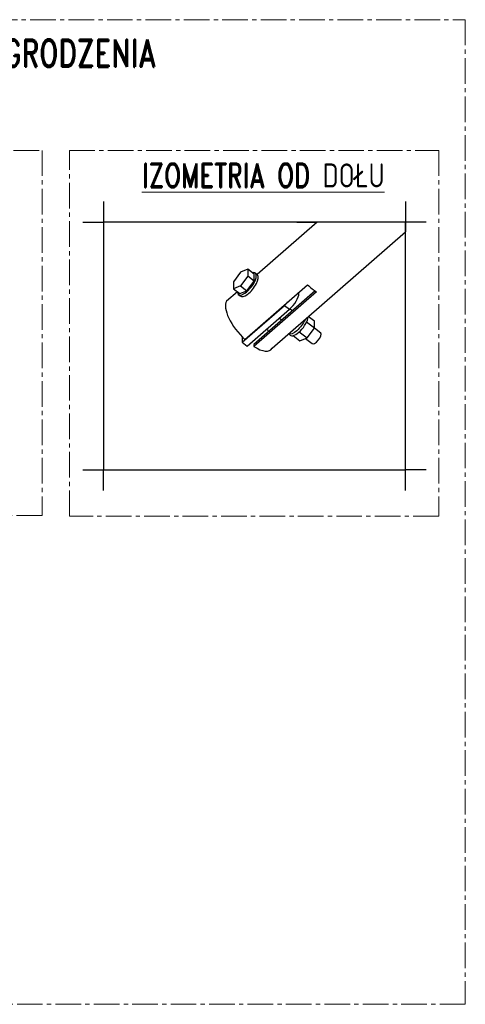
# Model space of a CAD drawing. Header units: millimetres. Extents: x -8 to 14965326, y -810 to 11054951.
# Tile 65 of 72: x 7508942 to 7509105, y 5557607 to 5557967. Entities that reach past the tile are written whole.
import ezdxf
from ezdxf.enums import TextEntityAlignment as Align

# ---------------------------------------------------------------- set-up
doc = ezdxf.new("R2010")
doc.units = ezdxf.units.MM
doc.header["$LTSCALE"] = 0.5
doc.header["$MEASUREMENT"] = 0
doc.linetypes.add('CENTER2', pattern=[1.125, 0.75, -0.125, 0.125, -0.125])
doc.layers.get('0').update_dxf_attribs({"linetype": 'CONTINUOUS', "lineweight": 13})
for name, color, linetype in [('AS_Belki główne', 150, 'CONTINUOUS'), ('AS_Sciany betonowe', 252, 'CONTINUOUS'), ('AS_Sruby', 9, 'CONTINUOUS'), ('AS_Słupy', 171, 'CONTINUOUS'), ('tkd_opis_sztuki', 7, 'CONTINUOUS')]:
    doc.layers.add(name, color=color, linetype=linetype)
doc.layers.add('K_Opis', color=7, linetype='CONTINUOUS', lineweight=9)
doc.layers.add('tkd_obszary_wykazu', color=14, linetype='CENTER2', lineweight=9)
doc.styles.add('___K_OPIS_ROMAND', font='romand.shx', dxfattribs={"width": 0.75})
doc.styles.add('TKD_1TXT', font='simplex.shx', dxfattribs={"width": 0.75, "height": 0.25})
doc.styles.add('TKD_2TXT', font='romand.shx', dxfattribs={"width": 0.75, "height": 0.25})
doc.linetypes.add('ZIGZAG', pattern='A,0.00254,-5.08,[131,ltypeshp.shx,S=5.08,R=0,X=-5.08,Y=0],-10.16,[131,ltypeshp.shx,S=5.08,R=180,X=5.08,Y=0],-5.08', length=20.32254)

# ---------------------------------------------------------------- blocks, each defined once
blk = doc.blocks.new('tkd_opis_sztuki_050')
at = {"color": 3, "style": 'TKD_2TXT', "width": 0.75}
blk.add_attdef('NAZWA', text='', height=0.4, dxfattribs=at).set_placement((0.05286148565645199, -0.0002217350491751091), align=Align.CENTER)
at = {"color": 7, "style": 'TKD_1TXT', "width": 0.75}
blk.add_attdef('SZTUK', (1.521824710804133, 0.1265179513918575), '', height=0.24, dxfattribs=at)
for tag, p in [('UWAGA1', (0.05286148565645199, -0.3936741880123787)), ('UWAGA2', (0.05286148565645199, -0.7477367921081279)), ('UWAGA3', (0.05286148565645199, -1.095995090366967))]:
    blk.add_attdef(tag, text='', height=0.24, dxfattribs=at).set_placement(p, align=Align.CENTER)

msp = doc.modelspace()

# ---------------------------------------------------------------- linework, layer by layer
at = {"layer": 'AS_Belki główne', "color": 7, "linetype": 'Continuous', "ltscale": 0.25}
for p, q in [((7509083.626888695, 5557900.998276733), (7509083.626888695, 5557893.498276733)), ((7509043.799864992, 5557893.498276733), (7509051.299864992, 5557893.498276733)), ((7509091.126888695, 5557893.498276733), (7509083.626888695, 5557893.498276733)), ((7509083.626888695, 5557882.387839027), (7509083.626888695, 5557889.887839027))]:
    msp.add_line(p, q, dxfattribs=at)
at = {"layer": 'AS_Belki główne', "linetype": 'Continuous', "ltscale": 0.25}
for p, q in [((7509051.299864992, 5557893.498276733), (7509029.276488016, 5557874.303086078)), ((7509034.793312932, 5557847.325347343), (7509083.626888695, 5557889.887839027)), ((7509024.823745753, 5557850.54239024), (7509047.745761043, 5557870.520818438)), ((7509022.043566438, 5557867.998997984), (7509018.121352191, 5557864.580464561)), ((7509050.534223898, 5557868.361369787), (7509028.090919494, 5557848.733194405)), ((7509051.012934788, 5557867.963945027), (7509028.090919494, 5557847.985516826)), ((7509028.090919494, 5557848.733194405), (7509028.090919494, 5557847.985516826))]:
    msp.add_line(p, q, dxfattribs=at)
at = {"layer": 'AS_Belki główne', "color": 7, "linetype": 'ZIGZAG', "ltscale": 0.25}
for p, q in [((7509083.626888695, 5557893.498276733), (7509051.299864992, 5557893.498276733)), ((7509083.626888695, 5557889.887839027), (7509083.626888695, 5557893.498276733))]:
    msp.add_line(p, q, dxfattribs=at)
at = {"layer": 'AS_Belki główne', "linetype": 'Continuous', "ltscale": 0.25, "extrusion": (0.6878242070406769, 0.5994955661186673, 0.4092712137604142)}
msp.add_arc((-743961.7477198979, -3811330.973151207, 8496827.91285174), 12.075, 104.4120462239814, 125.8948744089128, dxfattribs=at)
at = {"layer": 'AS_Belki główne', "linetype": 'Continuous', "ltscale": 0.25, "extrusion": (0.6878242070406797, 0.5994955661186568, 0.4092712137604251)}
for start, end in [(7.153460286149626, 104.4120462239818), (125.8948744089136, 187.1534602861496)]:
    msp.add_arc((-743961.747719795, -3811318.528638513, 8496800.169555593), 12.075, start, end, dxfattribs=at)
at = {"layer": 'AS_Belki główne', "linetype": 'Continuous', "ltscale": 0.25, "extrusion": (-0.6878242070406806, -0.5994955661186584, -0.4092712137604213)}
msp.add_arc((743961.7477198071, -3811318.528638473, -8496800.169555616), 10.775, 300.0698981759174, 307.4091349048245, dxfattribs=at)
at = {"layer": 'AS_Sciany betonowe', "color": 7, "linetype": 'Continuous', "ltscale": 0.25}
for p, q in [((7508973.041111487, 5557900.998276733), (7508973.041111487, 5557893.498276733)), ((7509083.626888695, 5557897.387839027), (7509083.626888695, 5557889.887839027)), ((7508965.541111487, 5557893.498276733), (7508973.041111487, 5557893.498276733)), ((7509058.799864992, 5557893.498276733), (7509051.299864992, 5557893.498276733)), ((7508965.541111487, 5557802.825315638), (7508973.041111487, 5557802.825315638)), ((7508973.041111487, 5557795.325315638), (7508973.041111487, 5557802.825315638)), ((7509091.126888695, 5557802.825315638), (7509083.626888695, 5557802.825315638)), ((7509083.626888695, 5557795.325315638), (7509083.626888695, 5557802.825315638))]:
    msp.add_line(p, q, dxfattribs=at)
at = {"layer": 'AS_Sciany betonowe', "color": 7, "linetype": 'ZIGZAG', "ltscale": 0.25}
for p, q in [((7509051.299864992, 5557893.498276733), (7508973.041111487, 5557893.498276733)), ((7508973.041111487, 5557893.498276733), (7508973.041111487, 5557802.825315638)), ((7509083.626888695, 5557802.825315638), (7509083.626888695, 5557889.887839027)), ((7508973.041111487, 5557802.825315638), (7509083.626888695, 5557802.825315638))]:
    msp.add_line(p, q, dxfattribs=at)
at = {"layer": 'AS_Sruby', "linetype": 'Continuous', "ltscale": 0.25}
for p, q in [((7509023.241138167, 5557875.196418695), (7509020.594859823, 5557871.637561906)), ((7509025.887416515, 5557876.250461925), (7509023.241138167, 5557875.196418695)), ((7509025.887416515, 5557873.745648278), (7509023.241138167, 5557870.186791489)), ((7509028.210223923, 5557874.432644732), (7509025.887416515, 5557876.250461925)), ((7509025.887416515, 5557876.250461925), (7509025.887416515, 5557873.745648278)), ((7509028.210224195, 5557871.927831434), (7509025.887416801, 5557873.745648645)), ((7509028.210223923, 5557871.927831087), (7509028.210223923, 5557874.432644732)), ((7509029.467156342, 5557874.153870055), (7509028.741279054, 5557874.721937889)), ((7509020.594859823, 5557871.637561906), (7509020.594859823, 5557869.132748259)), ((7509023.241138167, 5557870.186791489), (7509020.594859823, 5557869.132748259)), ((7509023.241137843, 5557870.186791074), (7509025.563945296, 5557868.368973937)), ((7509025.563945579, 5557868.368974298), (7509028.210223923, 5557871.927831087)), ((7509020.594859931, 5557869.132748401), (7509022.917667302, 5557867.314931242)), ((7509022.386612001, 5557867.025637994), (7509023.11248929, 5557866.457570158)), ((7509022.917667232, 5557867.314931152), (7509025.563945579, 5557868.368974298)), ((7509042.154327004, 5557861.05759795), (7509041.273442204, 5557861.746973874)), ((7509050.240599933, 5557857.191785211), (7509048.066015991, 5557858.893603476)), ((7509037.45589565, 5557858.399851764), (7509038.324801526, 5557857.719850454)), ((7509050.240600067, 5557854.686971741), (7509047.39049207, 5557856.917451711)), ((7509050.240600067, 5557854.686971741), (7509050.240600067, 5557857.191785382)), ((7509040.833094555, 5557852.589515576), (7509041.368303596, 5557852.170663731)), ((7509042.50740506, 5557851.984102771), (7509044.948043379, 5557850.074071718)), ((7509044.726818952, 5557853.372207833), (7509047.594321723, 5557851.128114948)), ((7509047.594321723, 5557851.128114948), (7509050.240600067, 5557854.686971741)), ((7509052.55831797, 5557852.915488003), (7509050.240600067, 5557854.729322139)), ((7509044.948043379, 5557850.074071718), (7509047.594321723, 5557851.128114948)), ((7509047.033274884, 5557850.904643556), (7509049.380984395, 5557849.067338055))]:
    msp.add_line(p, q, dxfattribs=at)
at = {"layer": 'AS_Sruby', "linetype": 'Continuous', "ltscale": 0.25, "extrusion": (-0.725877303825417, 0.5680678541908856, 0.387815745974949)}
msp.add_arc((-9004704.266750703, 964928.4902456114, -2293383.449570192), 5, 332.6356961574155, 207.1424882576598, dxfattribs=at)
at = {"layer": 'AS_Sruby', "linetype": 'Continuous', "ltscale": 0.25, "extrusion": (-0.7258773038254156, 0.5680678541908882, 0.3878157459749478)}
msp.add_arc((-9004704.26675073, 964928.8477096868, -2293384.29916911), 5, 356.139234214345, 176.139234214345, dxfattribs=at)
at = {"layer": 'AS_Sruby', "linetype": 'Continuous', "ltscale": 0.25, "extrusion": (-0.7258773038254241, 0.5680678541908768, 0.3878157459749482)}
msp.add_arc((-9004704.266750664, 964937.8379316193, -2293405.66658276), 5, 356.1392342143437, 149.6858780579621, dxfattribs=at)
at = {"layer": 'AS_Sruby', "linetype": 'Continuous', "ltscale": 0.25, "extrusion": (0.7258773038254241, -0.5680678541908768, -0.3878157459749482)}
msp.add_arc((9004704.266750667, 964937.4804675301, 2293404.816983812), 5, 56.14567097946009, 176.5758588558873, dxfattribs=at)
at = {"layer": 'AS_Sruby', "linetype": 'Continuous', "ltscale": 0.25, "extrusion": (-0.7258773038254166, 0.5680678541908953, 0.3878157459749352)}
msp.add_arc((-9004704.26675072, 964937.4804674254, -2293404.81698365), 2.5, 60.47457264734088, 66.80388714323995, dxfattribs=at)
at = {"layer": 'AS_Sruby', "linetype": 'Continuous', "ltscale": 0.25, "extrusion": (-0.7258773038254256, 0.5680678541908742, 0.3878157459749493)}
msp.add_arc((-9004704.266750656, 964941.0014888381, -2293413.185533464), 2.5, 356.1392342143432, 176.1392342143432, dxfattribs=at)
at = {"layer": 'AS_Słupy', "linetype": 'Continuous', "ltscale": 0.25}
for p, q in [((7509044.309040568, 5557867.607114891), (7509044.559940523, 5557867.410761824)), ((7509044.559940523, 5557867.410761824), (7509044.559940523, 5557867.825794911)), ((7509023.830081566, 5557849.52565467), (7509039.306126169, 5557863.01430486)), ((7509039.306126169, 5557863.01430486), (7509041.120819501, 5557861.594135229)), ((7509025.644774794, 5557848.105485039), (7509041.120819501, 5557861.594135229)), ((7509023.830081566, 5557851.523955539), (7509023.830081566, 5557849.52565467)), ((7509023.830081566, 5557849.52565467), (7509025.644774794, 5557848.105485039))]:
    msp.add_line(p, q, dxfattribs=at)
at = {"layer": 'AS_Słupy', "linetype": 'Continuous', "ltscale": 0.25, "extrusion": (-0.7258773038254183, 0.5680678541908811, 0.3878157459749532)}
msp.add_arc((-9004708.766762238, 964934.7855875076, -2293398.411956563), 5.000000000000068, 63.63923420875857, 153.6392342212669, dxfattribs=at)
at = {"layer": 'AS_Słupy', "linetype": 'Continuous', "ltscale": 0.25, "extrusion": (-0.7258773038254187, 0.5680678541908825, 0.3878157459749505)}
msp.add_arc((-9004708.766762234, 964933.8919272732, -2293396.287959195), 5.000000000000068, 63.63923420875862, 84.79522994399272, dxfattribs=at)
at = {"layer": 'tkd_obszary_wykazu', "ltscale": 25}
for points in [[(7508664.977322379, 5557967.498211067), (7509105.472479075, 5557967.498211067), (7509105.472479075, 5557607.425997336), (7508664.977322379, 5557607.425997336)], [(7508827.660943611, 5557919.721744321), (7508950.576801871, 5557919.721744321), (7508950.576801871, 5557786.12822575), (7508827.660943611, 5557786.12822575)], [(7508960.576801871, 5557919.721744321), (7509095.784245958, 5557919.721744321), (7509095.784245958, 5557785.999183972), (7508960.576801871, 5557785.999183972)]]:
    msp.add_lwpolyline(points, close=True, dxfattribs=at)

# ---------------------------------------------------------------- block references
at = {"layer": 'tkd_opis_sztuki'}
ref = msp.add_blockref('tkd_opis_sztuki_050', (7508881.660664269, 5557950.297528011), dxfattribs=dict(at, xscale=25, yscale=25, zscale=25))
ref.add_attrib('NAZWA', 'DETAL OSADZENIA ELEMENTÓW OGRODZENIA ', dxfattribs={"layer": '0', "color": 3, "height": 10, "style": 'TKD_2TXT', "width": 0.7500000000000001}).set_placement((7508882.98220141, 5557950.291984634), align=Align.CENTER)
ref.add_attrib('UWAGA1', 'SKALA 1:10', dxfattribs={"layer": '0', "color": 7, "height": 6, "style": 'TKD_1TXT', "width": 0.75}).set_placement((7508882.98220141, 5557940.45567331), align=Align.CENTER)

# ---------------------------------------------------------------- texts
at = {"layer": 'K_Opis', "char_height": 8.75, "attachment_point": 5, "style": '___K_OPIS_ROMAND'}
for s, insert in [('{\\L\\C2;IZOMETRIA OD GÓRY}', (7508892.473917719, 5557910.541779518)), ('{\\L\\C2;IZOMETRIA OD DOŁU}', (7509031.535568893, 5557910.541779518))]:
    msp.add_mtext_dynamic_manual_height_columns(s, width=141.9264959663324, gutter_width=12.5, heights=[0], dxfattribs=dict(at, insert=insert))

doc.saveas('drawing.dxf')
